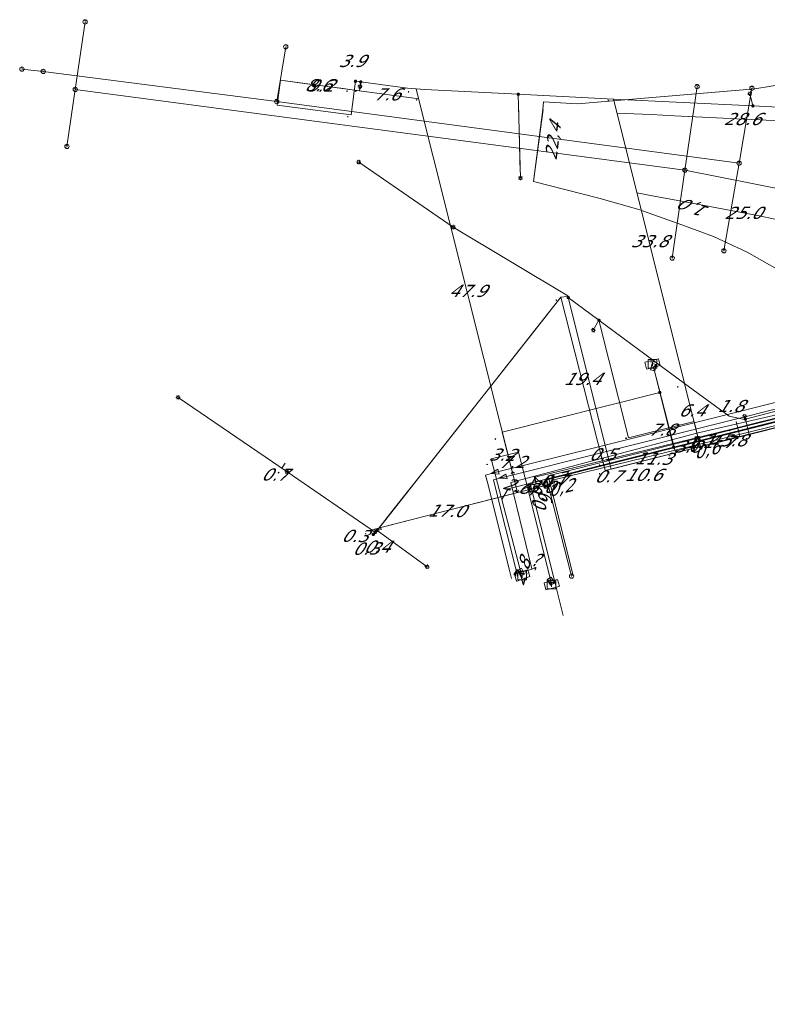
# Model space of a CAD drawing. Header units: metres. Extents: x 124576 to 133557, y 395865 to 402386.
# Tile 166 of 256: x 126446 to 126532, y 400098 to 400211. Entities that reach past the tile are written whole.
import ezdxf
from ezdxf.enums import TextEntityAlignment as Align

# ---------------------------------------------------------------- set-up
doc = ezdxf.new("R2010")
doc.units = ezdxf.units.M
doc.header["$MEASUREMENT"] = 0
for name, color, linetype, lineweight, true_color in [('LG_Datatransport_Breedband_Tilburg_BV', 3, 'Continuous', 13, 0x00ff00), ('LG_Datatransport_KPN_BV', 3, 'Continuous', 13, 0x00ff00), ('LG_Datatransport_Reggefiber_Operator_BV', 3, 'Continuous', 13, 0x00ff00), ('LG_Datatransport_Ziggo_BV', 3, 'Continuous', 13, 0x00ff00), ('LG_Laag_Spanning', 7, 'Continuous', 13, 0x960000), ('LG_Laag_Spanning_Enexis_Netbeheer_BV', 7, 'Continuous', 13, 0x960000), ('LG_Riool_Vrij_Verval_Gemeente_Tilburg_Ruimtelijke_Uitvoering', 7, 'Continuous', 13, 0xca00a0), ('LG_unet-4_Brabant_Water', 5, 'Continuous', 13, 0x0000ff), ('LG_warmte', 7, 'Continuous', 13, 0x008080), ('LG_warmte_Ennatuurlijk_BV', 7, 'Continuous', 13, 0x008080), ('MV_Datatransport_lijn', 3, 'Continuous', 0, 0x00ff00), ('MV_warmte_lijn', 7, 'Continuous', 0, 0x008080)]:
    doc.layers.add(name, color=color, linetype=linetype, lineweight=lineweight, true_color=true_color)
for name, color, linetype, lineweight in [('LG_Datatransport_P_KPN_BV', 7, 'Continuous', 0), ('LG_Laag_Spanning_P_Enexis_Netbeheer_BV', 7, 'Continuous', 0), ('LG_overig_P_Gemeente_Tilburg_Ruimtelijke_Uitvoering', 7, 'Continuous', 0), ('LG_Riool_Vrij_Verval_P_Gemeente_Tilburg_Ruimtelijke_Uitvoering', 7, 'Continuous', 0), ('MV_Datatransport', 7, 'Continuous', 0), ('MV_Laag_Spanning', 7, 'Continuous', 0), ('MV_Laag_Spanning_lijn', 7, 'Continuous', 0), ('MV_Laag_Spanning_pijl', 7, 'Continuous', 0), ('MV_warmte', 7, 'Continuous', 0)]:
    doc.layers.add(name, color=color, linetype=linetype, lineweight=lineweight)
doc.styles.add('Klic_Annotatie', font='verdanai.ttf', dxfattribs={"oblique": 20, "height": 1.4})

# ---------------------------------------------------------------- blocks, each defined once
blk = doc.blocks.new('Mof')
at = {"layer": 'LG_Laag_Spanning_P_Enexis_Netbeheer_BV'}
h = blk.add_hatch(color=256, dxfattribs=at)
edge = h.paths.add_edge_path()
edge.add_arc((0, 0), 2, 0, 360)
blk = doc.blocks.new('DeliveryPoint')
at = {"layer": 'LG_Laag_Spanning_P_Enexis_Netbeheer_BV', "flags": 128}
blk.add_lwpolyline([(-3.7, -2.5), (3.8, -2.5), (3.8, 2.5), (-3.7, 2.5), (-3.7, -2.5)], close=True, dxfattribs=at)
blk.add_lwpolyline([(-3.7, 2.5), (-3.7, 2.2), (0, 0), (3.8, 2.2)], dxfattribs=at)
blk = doc.blocks.new('Streetlight')
at = {"layer": 'LG_Laag_Spanning_P_Enexis_Netbeheer_BV'}
for p, q in [((-1.8, 1.8), (-1.1, 1.1)), ((0, 2.5), (0, 1.5)), ((1.8, 1.8), (1.1, 1.1)), ((-1.1, -1.1), (-1.8, -1.8)), ((0, -1.5), (0, -2.5)), ((1.1, -1.1), (1.8, -1.8))]:
    blk.add_line(p, q, dxfattribs=at)
at = {"layer": 'LG_Laag_Spanning_P_Enexis_Netbeheer_BV', "flags": 128}
for points in [[(-2.5, 0), (-1.5, 0)], [(1.5, 0), (2.5, 0)]]:
    blk.add_lwpolyline(points, dxfattribs=at)
at = {"layer": 'LG_Laag_Spanning_P_Enexis_Netbeheer_BV'}
blk.add_circle((0, 0), 1.5, dxfattribs=at)
blk = doc.blocks.new('Aansluitkast_1')
at = {"layer": 'LG_Laag_Spanning_P_Enexis_Netbeheer_BV'}
for p, q in [((-2.5, 2.5), (2.5, 2.5)), ((0, -2.5), (0, 2.5))]:
    blk.add_line(p, q, dxfattribs=at)
at = {"layer": 'LG_Laag_Spanning_P_Enexis_Netbeheer_BV', "flags": 128}
blk.add_lwpolyline([(-5, -5), (5, -5), (5, 5), (-5, 5), (-5, -5)], close=True, dxfattribs=at)
blk = doc.blocks.new('m_pijl')
at = {"layer": 'MV_Laag_Spanning_pijl'}
blk.add_hatch(color=7, dxfattribs=at).paths.add_polyline_path([(-1, -0.3), (-1, 0), (-1, 0.3), (0, 0)])
at = {"layer": 'MV_Laag_Spanning_pijl', "flags": 128}
blk.add_lwpolyline([(-1, 0), (-1, 0.3), (0, 0), (-1, -0.3), (-1, 0)], close=True, dxfattribs=at)
blk = doc.blocks.new('Onbekend_2')
at = {"layer": 'LG_Riool_Vrij_Verval_P_Gemeente_Tilburg_Ruimtelijke_Uitvoering'}
blk.add_hatch(color=256, dxfattribs=at).paths.add_polyline_path([(-0.3, -1.1, -0.262633), (0.2, 0.2), (0.6, 0.5, 0.379827), (0.7, 1.3), (0.7, 1.3, 0.228508), (0, 1.5), (0, 1.5, 0.459053), (-0.8, 0.8), (-1.3, 0.9, -0.414214), (-0.1, 2, -0.243799), (1.1, 1.5, -0.379827), (0.9, 0.1), (0.5, -0.2, 0.262633), (0.2, -1.1), (-0.2, -1.1)])
blk.add_circle((0, 0), 2.5, dxfattribs=at)
at = {"layer": 'LG_Riool_Vrij_Verval_P_Gemeente_Tilburg_Ruimtelijke_Uitvoering', "extrusion": (0, 0, -1)}
blk.add_solid([(0.3, -2.1), (-0.2, -2.1), (0.3, -1.5), (-0.2, -1.5)], dxfattribs=at)
blk = doc.blocks.new('Onbekend_1')
at = {"layer": 'LG_overig_P_Gemeente_Tilburg_Ruimtelijke_Uitvoering'}
blk.add_hatch(color=256, dxfattribs=at).paths.add_polyline_path([(-0.3, -1.1, -0.262633), (0.2, 0.2), (0.6, 0.5, 0.379827), (0.7, 1.3), (0.7, 1.3, 0.228508), (0, 1.5), (0, 1.5, 0.459053), (-0.8, 0.8), (-1.3, 0.9, -0.414214), (-0.1, 2, -0.243799), (1.1, 1.5, -0.379827), (0.9, 0.1), (0.5, -0.2, 0.262633), (0.2, -1.1), (-0.2, -1.1)])
blk.add_circle((0, 0), 2.5, dxfattribs=at)
at = {"layer": 'LG_overig_P_Gemeente_Tilburg_Ruimtelijke_Uitvoering', "extrusion": (0, 0, -1)}
blk.add_solid([(0.3, -2.1), (-0.2, -2.1), (0.3, -1.5), (-0.2, -1.5)], dxfattribs=at)
blk = doc.blocks.new('Onbekend_3')
at = {"layer": 'LG_Datatransport_P_KPN_BV'}
blk.add_hatch(color=256, dxfattribs=at).paths.add_polyline_path([(-0.3, -1.1, -0.262633), (0.2, 0.2), (0.6, 0.5, 0.379827), (0.7, 1.3), (0.7, 1.3, 0.228508), (0, 1.5), (0, 1.5, 0.459053), (-0.8, 0.8), (-1.3, 0.9, -0.414214), (-0.1, 2, -0.243799), (1.1, 1.5, -0.379827), (0.9, 0.1), (0.5, -0.2, 0.262633), (0.2, -1.1), (-0.2, -1.1)])
blk.add_circle((0, 0), 2.5, dxfattribs=at)
at = {"layer": 'LG_Datatransport_P_KPN_BV', "extrusion": (0, 0, -1)}
blk.add_solid([(0.3, -2.1), (-0.2, -2.1), (0.3, -1.5), (-0.2, -1.5)], dxfattribs=at)

msp = doc.modelspace()

# ---------------------------------------------------------------- linework, layer by layer
at = {"layer": 'LG_Datatransport_Breedband_Tilburg_BV', "flags": 128}
msp.add_lwpolyline([(126509.98, 400147.21), (126507.09, 400158.69), (126551.16, 400169.76), (126551.92, 400168.92), (126554.18, 400166.55), (126559.06, 400160.77), (126564.11, 400153.97), (126567.49, 400149.26)], dxfattribs=at)
at = {"layer": 'LG_Datatransport_KPN_BV'}
msp.add_line((126506.5, 400200.89), (126505.48, 400193.19), dxfattribs=at)
at = {"layer": 'LG_Datatransport_KPN_BV', "flags": 128}
for points in [[(126533.76, 400182.35), (126530.02, 400184.47), (126526.12, 400186.28), (126522.08, 400187.78), (126517.55, 400189.37), (126512.93, 400190.69), (126505.41, 400192.59), (126506.46, 400200.89), (126506.57, 400201.76), (126510.46, 400201.54), (126530.9, 400203.26), (126534.67, 400203.9)], [(126549.54, 400168.94), (126549.54, 400168.94), (126507.53, 400158.39), (126506.95, 400158.24), (126509.78, 400147.15)]]:
    msp.add_lwpolyline(points, dxfattribs=at)
at = {"layer": 'LG_Datatransport_Reggefiber_Operator_BV'}
for p, q in [((126507.6, 400158.2), (126507.61, 400158.22)), ((126507.61, 400158.22), (126507.74, 400158.25)), ((126507.74, 400158.25), (126507.83, 400157.85))]:
    msp.add_line(p, q, dxfattribs=at)
at = {"layer": 'LG_Datatransport_Reggefiber_Operator_BV', "flags": 128}
msp.add_lwpolyline([(126507.74, 400158.25), (126536.01, 400165.16), (126550.74, 400168.85), (126553.48, 400166.1), (126558.74, 400159.87), (126568.76, 400146.23), (126569.97, 400142.78), (126570.53, 400143), (126575.92, 400144.58), (126581.55, 400145.65), (126593.24, 400143.64)], dxfattribs=at)
at = {"layer": 'LG_Datatransport_Ziggo_BV'}
msp.add_line((126508.1, 400145.54), (126508.81, 400142.59), dxfattribs=at)
msp.add_line((126508.1, 400145.54), (126508.81, 400142.59), dxfattribs=at)
at = {"layer": 'LG_Datatransport_Ziggo_BV', "flags": 128}
for points in [[(126567.65, 400145.84), (126549.57, 400169.03), (126505.01, 400157.85), (126508.1, 400145.54)], [(126595.84, 400162.6), (126594.9, 400162.74), (126593.52, 400153.66), (126595.66, 400150.91), (126595.61, 400150.59), (126595.48, 400149.77), (126595.45, 400149.56), (126581.69, 400151.64), (126567.65, 400145.84), (126549.57, 400169.03), (126505.01, 400157.85), (126508.1, 400145.54)]]:
    msp.add_lwpolyline(points, dxfattribs=at)
at = {"layer": 'LG_Laag_Spanning', "flags": 128}
for points in [[(126518.44, 400171), (126518.45, 400171), (126520, 400171.39), (126520, 400171.39), (126520, 400171.39), (126520, 400171.39), (126520, 400171.39), (126520, 400171.39), (126520, 400171.4), (126520.01, 400171.4), (126520.01, 400171.4), (126520.01, 400171.4), (126520.01, 400171.4), (126520.01, 400171.4), (126520.01, 400171.4), (126519.81, 400172.18), (126519.81, 400172.18), (126519.81, 400172.18), (126519.81, 400172.18), (126519.81, 400172.18), (126519.81, 400172.18), (126519.81, 400172.19), (126519.81, 400172.19), (126519.81, 400172.19), (126519.8, 400172.19), (126519.8, 400172.19), (126519.8, 400172.19), (126519.8, 400172.19), (126518.25, 400171.8), (126518.25, 400171.8), (126518.25, 400171.8), (126518.24, 400171.8), (126518.24, 400171.8), (126518.24, 400171.8), (126518.24, 400171.79), (126518.24, 400171.79), (126518.24, 400171.79), (126518.24, 400171.79), (126518.24, 400171.79), (126518.24, 400171.79), (126518.24, 400171.79), (126518.43, 400171.01), (126518.43, 400171.01), (126518.44, 400171.01), (126518.44, 400171.01), (126518.44, 400171.01), (126518.44, 400171.01), (126518.44, 400171), (126518.44, 400171), (126518.44, 400171), (126518.44, 400171), (126518.44, 400171), (126518.44, 400171)], [(126503.47, 400146.57), (126503.47, 400146.57), (126504.98, 400147.08), (126504.99, 400147.08), (126504.99, 400147.08), (126504.99, 400147.09), (126504.99, 400147.09), (126504.99, 400147.09), (126504.99, 400147.09), (126504.99, 400147.09), (126504.99, 400147.09), (126504.99, 400147.09), (126504.99, 400147.09), (126504.99, 400147.09), (126504.99, 400147.1), (126504.73, 400147.85), (126504.73, 400147.85), (126504.73, 400147.86), (126504.73, 400147.86), (126504.73, 400147.86), (126504.73, 400147.86), (126504.73, 400147.86), (126504.73, 400147.86), (126504.73, 400147.86), (126504.73, 400147.86), (126504.72, 400147.86), (126504.72, 400147.86), (126504.72, 400147.86), (126503.21, 400147.35), (126503.2, 400147.35), (126503.2, 400147.34), (126503.2, 400147.34), (126503.2, 400147.34), (126503.2, 400147.34), (126503.2, 400147.34), (126503.2, 400147.34), (126503.2, 400147.34), (126503.2, 400147.34), (126503.2, 400147.34), (126503.2, 400147.33), (126503.2, 400147.33), (126503.46, 400146.58), (126503.46, 400146.57), (126503.46, 400146.57), (126503.46, 400146.57), (126503.46, 400146.57), (126503.46, 400146.57), (126503.46, 400146.57), (126503.46, 400146.57), (126503.46, 400146.57), (126503.46, 400146.57), (126503.47, 400146.57), (126503.47, 400146.57)], [(126506.82, 400145.57), (126506.82, 400145.57), (126508.37, 400145.96), (126508.37, 400145.96), (126508.37, 400145.96), (126508.37, 400145.96), (126508.37, 400145.97), (126508.38, 400145.97), (126508.38, 400145.97), (126508.38, 400145.97), (126508.38, 400145.97), (126508.38, 400145.97), (126508.38, 400145.97), (126508.38, 400145.97), (126508.38, 400145.98), (126508.18, 400146.75), (126508.18, 400146.75), (126508.18, 400146.75), (126508.18, 400146.75), (126508.18, 400146.76), (126508.18, 400146.76), (126508.18, 400146.76), (126508.18, 400146.76), (126508.18, 400146.76), (126508.17, 400146.76), (126508.17, 400146.76), (126508.17, 400146.76), (126508.17, 400146.76), (126507.39, 400146.56), (126506.62, 400146.37), (126506.62, 400146.37), (126506.62, 400146.37), (126506.61, 400146.37), (126506.61, 400146.37), (126506.61, 400146.36), (126506.61, 400146.36), (126506.61, 400146.36), (126506.61, 400146.36), (126506.61, 400146.36), (126506.61, 400146.36), (126506.61, 400146.36), (126506.61, 400146.36), (126506.81, 400145.58), (126506.81, 400145.58), (126506.81, 400145.58), (126506.81, 400145.58), (126506.81, 400145.58), (126506.81, 400145.57), (126506.81, 400145.57), (126506.81, 400145.57), (126506.81, 400145.57), (126506.81, 400145.57), (126506.82, 400145.57), (126506.82, 400145.57)]]:
    msp.add_lwpolyline(points, dxfattribs=at)
at = {"layer": 'LG_Laag_Spanning_Enexis_Netbeheer_BV'}
for p, q in [((126485.5, 400204.07), (126485.42, 400203.53)), ((126503.65, 400202.65), (126503.9, 400193)), ((126530.68, 400201.31), (126530.33, 400202.73)), ((126503.68, 400201.58), (126503.88, 400193.69)), ((126496.15, 400187.34), (126485.26, 400194.83)), ((126496.15, 400187.34), (126485.26, 400194.83)), ((126512.94, 400176.62), (126512.29, 400175.47)), ((126519.95, 400168.3), (126519.22, 400171.21)), ((126521.54, 400162), (126519.95, 400168.3)), ((126477.01, 400159.14), (126464.45, 400167.73)), ((126477.01, 400159.14), (126464.45, 400167.73)), ((126529.81, 400165.23), (126529.72, 400165.57)), ((126487.19, 400152.18), (126477.01, 400159.14)), ((126487.19, 400152.18), (126477.01, 400159.14)), ((126487.19, 400152.17), (126486.94, 400151.94)), ((126487.19, 400152.18), (126487.19, 400152.17)), ((126487.37, 400152.4), (126493.15, 400148.22))]:
    msp.add_line(p, q, dxfattribs=at)
at = {"layer": 'LG_Laag_Spanning_Enexis_Netbeheer_BV', "flags": 128}
for points in [[(126538.68, 400200.91), (126530.68, 400201.31), (126514.61, 400202.1), (126503.65, 400202.65), (126492.89, 400203.18), (126490.9, 400203.36), (126485.5, 400204.07), (126484.89, 400204.15)], [(126538.68, 400200.91), (126530.68, 400201.31), (126514.61, 400202.1), (126503.65, 400202.65), (126492.89, 400203.18), (126490.9, 400203.36), (126485.5, 400204.07), (126484.89, 400204.15)], [(126509.4, 400179.23), (126509.36, 400179.42), (126496.15, 400187.34)], [(126509.4, 400179.23), (126509.36, 400179.42), (126496.15, 400187.34)], [(126509.4, 400179.23), (126509.26, 400179.34), (126508.55, 400179.27), (126487.37, 400152.4), (126487.19, 400152.18), (126487.37, 400152.4), (126487.19, 400152.18)], [(126509.4, 400179.23), (126509.26, 400179.34), (126508.55, 400179.27)], [(126487.19, 400152.17), (126487.19, 400152.18), (126489.36, 400154.93), (126492.49, 400158.9), (126493.88, 400160.66), (126505.89, 400175.89), (126508.55, 400179.27)], [(126487.19, 400152.18), (126489.36, 400154.93), (126492.49, 400158.9), (126493.88, 400160.66), (126505.89, 400175.89), (126508.55, 400179.27)], [(126508.55, 400179.27), (126487.37, 400152.4), (126487.19, 400152.18)], [(126556.62, 400172.16), (126545.01, 400169.16), (126538.79, 400167.55), (126529.81, 400165.23), (126529.71, 400165.2), (126527.93, 400165.55), (126522.8, 400169.34), (126512.94, 400176.62), (126509.4, 400179.23)], [(126556.62, 400172.16), (126545.01, 400169.16), (126538.79, 400167.55), (126529.81, 400165.23), (126529.71, 400165.2), (126527.93, 400165.55), (126522.8, 400169.34), (126512.94, 400176.62), (126509.4, 400179.23)], [(126573.88, 400087.37), (126576.54, 400105.02), (126576.38, 400106.96), (126573.14, 400117.06), (126572.47, 400118.95), (126559.29, 400152.73), (126558.48, 400154.56), (126552.13, 400167.04), (126551.48, 400168.13), (126551.46, 400168.16), (126550.73, 400169.1), (126549.76, 400169.41), (126530.34, 400164.59), (126528.39, 400164.11), (126507.17, 400158.93), (126505.66, 400158.57), (126507.17, 400158.93), (126505.66, 400158.57), (126504.77, 400157.08), (126507.4, 400146.55)], [(126573.88, 400087.37), (126576.54, 400105.02), (126576.38, 400106.96), (126573.14, 400117.06), (126572.47, 400118.95), (126559.29, 400152.73), (126558.48, 400154.56), (126552.13, 400167.04), (126551.48, 400168.13), (126551.46, 400168.16), (126550.73, 400169.1), (126549.76, 400169.41), (126530.34, 400164.59), (126528.39, 400164.11), (126507.17, 400158.93), (126505.66, 400158.57), (126507.17, 400158.93), (126505.66, 400158.57), (126504.77, 400157.08), (126507.4, 400146.55)], [(126573.88, 400087.37), (126576.54, 400105.02), (126576.38, 400106.96), (126573.14, 400117.06), (126572.47, 400118.95), (126559.29, 400152.73), (126558.48, 400154.56), (126552.13, 400167.04), (126551.48, 400168.13), (126551.46, 400168.16), (126550.73, 400169.1), (126549.76, 400169.41), (126530.34, 400164.59), (126528.39, 400164.11), (126507.17, 400158.93), (126505.66, 400158.57), (126504.77, 400157.08), (126507.4, 400146.55)], [(126503.97, 400147.59), (126503.83, 400148.02), (126501.76, 400155.98), (126502.47, 400157.19), (126521.54, 400162), (126534.89, 400165.36), (126535.86, 400165.6)], [(126503.97, 400147.59), (126503.83, 400148.02), (126501.76, 400155.98), (126502.47, 400157.19), (126521.54, 400162), (126534.89, 400165.36)], [(126487.19, 400152.18), (126487.19, 400152.17), (126486.94, 400151.94)]]:
    msp.add_lwpolyline(points, dxfattribs=at)
at = {"layer": 'LG_Riool_Vrij_Verval_Gemeente_Tilburg_Ruimtelijke_Uitvoering'}
for p, q in [((126453.73, 400210.99), (126452.6, 400203.21)), ((126476.85, 400208.13), (126475.82, 400201.81)), ((126446.45, 400205.55), (126448.91, 400205.28)), ((126475.82, 400201.81), (126448.91, 400205.28)), ((126451.64, 400196.64), (126452.6, 400203.21)), ((126522.84, 400193.92), (126452.6, 400203.21)), ((126524.25, 400203.53), (126522.84, 400193.92)), ((126530.57, 400203.35), (126529.08, 400194.71)), ((126529.08, 400194.71), (126475.82, 400201.81)), ((126527.34, 400184.62), (126529.08, 400194.71)), ((126521.38, 400183.78), (126522.84, 400193.92)), ((126522.84, 400193.92), (126587.54, 400180.93))]:
    msp.add_line(p, q, dxfattribs=at)
at = {"layer": 'LG_unet-4_Brabant_Water', "flags": 128}
msp.add_lwpolyline([(126505.21, 400147.97), (126502.77, 400157.91), (126524.22, 400163.61), (126535.05, 400166.12), (126549.65, 400169.27), (126549.77, 400168.83), (126550.32, 400168.97)], dxfattribs=at)
at = {"layer": 'LG_warmte', "flags": 128}
for points in [[(126500.52, 400158.95), (126501.3, 400159.45), (126501.44, 400158.88), (126500.52, 400158.95)], [(126501.43, 400158.41), (126502.21, 400158.9), (126502.35, 400158.34), (126501.43, 400158.41)]]:
    msp.add_lwpolyline(points, dxfattribs=at)
at = {"layer": 'LG_warmte_Ennatuurlijk_BV', "flags": 128}
for points in [[(126547.01, 400170.59), (126542.66, 400169.5), (126535.87, 400167.8), (126524.23, 400164.89), (126512.59, 400161.97), (126500.95, 400159.06)], [(126546.46, 400169.68), (126542.84, 400168.77), (126536.78, 400167.26), (126525.14, 400164.34), (126513.5, 400161.43), (126501.86, 400158.51)], [(126500.95, 400159.06), (126499.88, 400158.79), (126500.12, 400157.82), (126502.6, 400147.93), (126502.67, 400147.63), (126502.87, 400146.85)], [(126501.86, 400158.51), (126500.79, 400158.25), (126501.03, 400157.28), (126503.4, 400147.81), (126503.47, 400147.53), (126503.6, 400147.03)]]:
    msp.add_lwpolyline(points, dxfattribs=at)
at = {"layer": 'MV_Datatransport_lijn'}
for p, q in [((126524.63, 400162.05), (126550.04, 400168.43)), ((126524.63, 400162.05), (126524.46, 400162.73)), ((126507.68, 400157.8), (126505.15, 400157.17)), ((126507.68, 400157.8), (126507.51, 400158.48))]:
    msp.add_line(p, q, dxfattribs=at)
at = {"layer": 'MV_Laag_Spanning_lijn'}
for p, q in [((126475.86, 400201.41), (126476.24, 400204.27)), ((126476.24, 400204.27), (126475.86, 400201.41)), ((126485.36, 400203.05), (126485.5, 400204.07)), ((126475.86, 400201.41), (126484.38, 400200.29)), ((126514.34, 400159.48), (126509.4, 400179.23)), ((126516.35, 400163.06), (126512.94, 400176.62)), ((126521.71, 400161.52), (126519.22, 400171.21)), ((126501.8, 400163.71), (126519.95, 400168.3)), ((126523.9, 400164.95), (126524.62, 400162.06)), ((126530.25, 400163.47), (126529.81, 400165.23)), ((126504.77, 400157.08), (126503.68, 400161.43)), ((126501.73, 400156.1), (126500.54, 400160.65)), ((126487.66, 400152.71), (126507.68, 400157.81)), ((126487.91, 400152.54), (126487.37, 400152.4))]:
    msp.add_line(p, q, dxfattribs=at)
at = {"layer": 'MV_Laag_Spanning_pijl'}
for p, q in [((126476.24, 400204.27), (126485.36, 400203.05)), ((126484.89, 400204.15), (126484.38, 400200.29)), ((126484.76, 400203.13), (126492.17, 400202.14)), ((126503.56, 400156.77), (126491.9, 400203.23)), ((126522.8, 400169.34), (126514.6, 400202.13)), ((126513.36, 400160.44), (126508.55, 400179.27)), ((126524.62, 400162.06), (126558.47, 400170.56)), ((126524.35, 400163.13), (126522.8, 400169.34)), ((126529.18, 400163.21), (126557.11, 400170.22)), ((126523.9, 400164.95), (126516.35, 400163.06)), ((126529.18, 400163.21), (126528.74, 400164.95)), ((126503.56, 400156.77), (126501.8, 400163.71)), ((126524.62, 400162.06), (126530.25, 400163.47)), ((126524.62, 400162.06), (126524.35, 400163.13)), ((126524.62, 400162.06), (126529.18, 400163.21)), ((126503.68, 400161.43), (126500.54, 400160.65)), ((126513.65, 400159.31), (126524.62, 400162.06)), ((126524.62, 400162.06), (126514.34, 400159.48)), ((126524.57, 400162.26), (126521.71, 400161.52)), ((126476.79, 400160.14), (126476.4, 400159.56)), ((126513.49, 400159.97), (126513.36, 400160.44)), ((126513.65, 400159.31), (126513.49, 400159.97)), ((126507.68, 400157.81), (126504.77, 400157.08)), ((126507.68, 400157.81), (126507.51, 400158.46)), ((126503.56, 400156.77), (126487.09, 400152.56)), ((126487.09, 400152.56), (126486.8, 400152.49)), ((126487.09, 400152.56), (126487.19, 400152.17)), ((126487.66, 400152.71), (126487.91, 400152.54))]:
    msp.add_line(p, q, dxfattribs=at)
at = {"layer": 'MV_Laag_Spanning_pijl', "flags": 128}
for points in [[(126476.24, 400204.27), (126479.29, 400203.86), (126483.21, 400203.34), (126484.76, 400203.13)], [(126515.01, 400200.49), (126518.97, 400200.3), (126521.63, 400200.17), (126526.5, 400199.94), (126529.59, 400199.79), (126531.52, 400199.69), (126534.32, 400199.56), (126537.32, 400199.41), (126541.47, 400199.23), (126543.81, 400199.15)], [(126517.31, 400191.3), (126519.29, 400190.92), (126522.89, 400190.24), (126526.52, 400189.56), (126531.19, 400188.67), (126534.84, 400187.93), (126537.87, 400187.36), (126539.93, 400186.94), (126541.66, 400186.59)]]:
    msp.add_lwpolyline(points, dxfattribs=at)
at = {"layer": 'MV_warmte_lijn'}
for p, q in [((126502.96, 400159.18), (126502.82, 400158.9)), ((126503.56, 400156.77), (126502.96, 400159.18)), ((126502.96, 400159.18), (126503.21, 400159)), ((126503.56, 400156.77), (126503.31, 400156.95)), ((126503.56, 400156.77), (126503.7, 400157.04)), ((126505.7, 400148.1), (126503.14, 400147.31)), ((126503.14, 400147.31), (126503.3, 400147.57)), ((126505.7, 400148.1), (126505.42, 400148.22)), ((126505.7, 400148.1), (126505.54, 400147.84)), ((126503.14, 400147.31), (126503.42, 400147.18))]:
    msp.add_line(p, q, dxfattribs=at)

# ---------------------------------------------------------------- block references
at = {"layer": 'LG_Datatransport_P_KPN_BV', "xscale": 0.1, "yscale": 0.1, "zscale": 0.1}
msp.add_blockref('Onbekend_3', (126509.78, 400147.15), dxfattribs=at)
at = {"layer": 'LG_Laag_Spanning_P_Enexis_Netbeheer_BV', "xscale": 0.1, "yscale": 0.1, "zscale": 0.1}
for name, p in [('Mof', (126484.89, 400204.15)), ('Mof', (126485.5, 400204.07)), ('Mof', (126503.65, 400202.65)), ('Mof', (126530.68, 400201.31)), ('Streetlight', (126485.26, 400194.83)), ('Streetlight', (126496.15, 400187.34)), ('Mof', (126512.94, 400176.62)), ('Aansluitkast_1', (126519.12, 400171.59)), ('Streetlight', (126464.45, 400167.73)), ('Mof', (126519.95, 400168.3)), ('Mof', (126529.81, 400165.23)), ('Mof', (126521.54, 400162)), ('Streetlight', (126477.01, 400159.14)), ('Mof', (126487.37, 400152.4)), ('Aansluitkast_1', (126504.1, 400147.21)), ('Aansluitkast_1', (126507.49, 400146.17))]:
    msp.add_blockref(name, p, dxfattribs=at)
at = {"layer": 'LG_Laag_Spanning_P_Enexis_Netbeheer_BV'}
for name, p, xscale, yscale, zscale, rotation in [('Streetlight', (126485.42, 400203.53), 0.1, 0.1, 0.1, 98), ('Streetlight', (126530.33, 400202.73), 0.1, 0.1, 0.1, 256), ('Streetlight', (126503.9, 400193), 0.1, 0.1, 0.1, 89), ('Mof', (126509.4, 400179.23), 0.1, 0.1, 0.1, 1), ('Streetlight', (126512.29, 400175.47), 0.1, 0.1, 0.1, 119), ('DeliveryPoint', (126519.22, 400171.21), 0.1, 0.1, 0.1, 256), ('Streetlight', (126529.72, 400165.57), 0.1, 0.1, 0.1, 256), ('Mof', (126486.94, 400151.94), 0.1, 0.1, 0.1, 359), ('Mof', (126487.19, 400152.18), 0.1, 0.1, 0.1, 1), ('Streetlight', (126493.15, 400148.22), 0.1, 0.1, 0.1, 36), ('DeliveryPoint', (126503.97, 400147.59), 0.09999999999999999, 0.09999999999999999, 0.09999999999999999, 116), ('DeliveryPoint', (126507.4, 400146.55), 0.09999999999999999, 0.09999999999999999, 0.09999999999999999, 121)]:
    msp.add_blockref(name, p, dxfattribs=dict(at, xscale=xscale, yscale=yscale, zscale=zscale, rotation=rotation))
at = {"layer": 'LG_overig_P_Gemeente_Tilburg_Ruimtelijke_Uitvoering', "xscale": 0.1, "yscale": 0.1, "zscale": 0.1}
for p in [(126453.73, 400210.99), (126476.85, 400208.13), (126446.45, 400205.55), (126524.25, 400203.53), (126530.57, 400203.35), (126451.64, 400196.64), (126521.38, 400183.78), (126527.34, 400184.62)]:
    msp.add_blockref('Onbekend_1', p, dxfattribs=at)
at = {"layer": 'LG_Riool_Vrij_Verval_P_Gemeente_Tilburg_Ruimtelijke_Uitvoering', "xscale": 0.1, "yscale": 0.1, "zscale": 0.1}
for p in [(126448.91, 400205.28), (126452.6, 400203.21), (126475.82, 400201.81), (126522.84, 400193.92), (126529.08, 400194.71)]:
    msp.add_blockref('Onbekend_2', p, dxfattribs=at)
at = {"layer": 'MV_Laag_Spanning_pijl'}
for p, xscale, yscale, zscale, rotation in [((126484, 400203), 0.09999999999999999, 0.09999999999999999, 0.09999999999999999, 353), ((126485, 400203), 0.09999999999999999, 0.09999999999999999, 0.09999999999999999, 353), ((126491, 400203), 0.1, 0.1, 0.1, 104), ((126492, 400202), 0.09999999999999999, 0.09999999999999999, 0.09999999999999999, 353), ((126514, 400202), 0.1, 0.1, 0.1, 104), ((126484, 400200), 0.09999999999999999, 0.09999999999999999, 0.09999999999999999, 263), ((126508, 400179), 0.1, 0.1, 0.1, 104), ((126522, 400169), 0.1, 0.1, 0.1, 104), ((126528, 400164), 0.1, 0.1, 0.1, 104), ((126501, 400163), 0.1, 0.1, 0.1, 104), ((126516, 400163), 0.1, 0.1, 0.1, 195), ((126524, 400163), 0.1, 0.1, 0.1, 104), ((126529, 400163), 0.1, 0.1, 0.1, 14), ((126530, 400163), 0.1, 0.1, 0.1, 14), ((126524, 400162), 0.1, 0.1, 0.1, 14), ((126500, 400160), 0.1, 0.1, 0.1, 195), ((126521, 400161), 0.1, 0.1, 0.1, 195), ((126476, 400159), 0.1, 0.1, 0.1, 236), ((126513, 400160), 0.1, 0.1, 0.1, 104), ((126513, 400159), 0.1, 0.1, 0.1, 104), ((126514, 400159), 0.1, 0.1, 0.1, 195), ((126507, 400158), 0.1, 0.1, 0.1, 104), ((126504, 400157), 0.1, 0.1, 0.1, 195), ((126487, 400152), 0.1, 0.1, 0.1, 285), ((126486, 400152), 0.1, 0.1, 0.1, 195), ((126487, 400152), 0.1, 0.1, 0.1, 326), ((126487, 400152), 0.1, 0.1, 0.1, 195)]:
    msp.add_blockref('m_pijl', p, dxfattribs=dict(at, xscale=xscale, yscale=yscale, zscale=zscale, rotation=rotation))

# ---------------------------------------------------------------- texts
at = {"layer": 'MV_Datatransport', "style": 'Klic_Annotatie', "oblique": 20}
for s, rotation, p in [('22,4', 82.9, (126507.62, 400197.16)), ('1,0', 159.2, (126524.16, 400189.45)), ('0.7', 14, (126524.55, 400162.39)), ('0,6', 14.2, (126525.27, 400161.64)), ('0.7', 14, (126507.59, 400158.14)), ('2.6', 284, (126506.42, 400157.48)), ('0,2', 14.4, (126508.47, 400157.29)), ('0,6', 104.2, (126505.95, 400155.82))]:
    msp.add_text(s, height=1.4, rotation=rotation, dxfattribs=at).set_placement(p, align=Align.MIDDLE_CENTER)
at = {"layer": 'MV_Laag_Spanning', "style": 'Klic_Annotatie', "oblique": 20}
for s, p in [('3.9', (126484.42, 400206.49)), ('8.6', (126480.5, 400203.7)), ('9.2', (126480.8, 400203.66)), ('7.6', (126488.46, 400202.64)), ('28.6', (126529.41, 400199.8)), ('25.0', (126529.49, 400188.99)), ('33.8', (126518.7, 400185.73)), ('47.9', (126497.73, 400180)), ('19.4', (126510.96, 400169.86)), ('6.4', (126523.58, 400166.23)), ('1.8', (126528.05, 400166.74)), ('7.8', (126520.12, 400164.01)), ('5.8', (126528.35, 400162.79)), ('1.1', (126524.49, 400162.6)), ('0.5', (126513.27, 400161.17)), ('7.2', (126502.88, 400160.29)), ('0.7', (126513.9, 400158.63)), ('10.6', (126517.98, 400158.81)), ('0.7', (126507.6, 400158.14)), ('0.4', (126487.31, 400150.54))]:
    msp.add_text(s, height=1.4, dxfattribs=at).set_placement(p, align=Align.MIDDLE_CENTER)
for s, rotation, p in [('3.0', 359, (126523.09, 400162.08)), ('4.7', 359, (126526.9, 400162.63)), ('3.2', 359, (126501.73, 400161.13)), ('11.3', 359, (126519.14, 400160.69)), ('0.7', 359, (126475.51, 400158.84)), ('3.0', 359, (126506.22, 400157.45)), ('17.0', 359, (126495.32, 400154.67)), ('0.3', 359, (126484.74, 400151.78)), ('0.3', 1, (126486.02, 400150.31))]:
    msp.add_text(s, height=1.4, rotation=rotation, dxfattribs=at).set_placement(p, align=Align.MIDDLE_CENTER)
at = {"layer": 'MV_warmte', "style": 'Klic_Annotatie', "oblique": 20}
for s, rotation, p in [('2.6', 346, (126503.36, 400157.55)), ('2.8', 73, (126504.01, 400147.57))]:
    msp.add_text(s, height=1.4, rotation=rotation, dxfattribs=at).set_placement(p, align=Align.MIDDLE_CENTER)
for p in [(126505.09, 400157.16), (126505.49, 400149)]:
    msp.add_text('?', height=1.4, dxfattribs=at).set_placement(p, align=Align.MIDDLE_CENTER)

doc.saveas('drawing.dxf')
